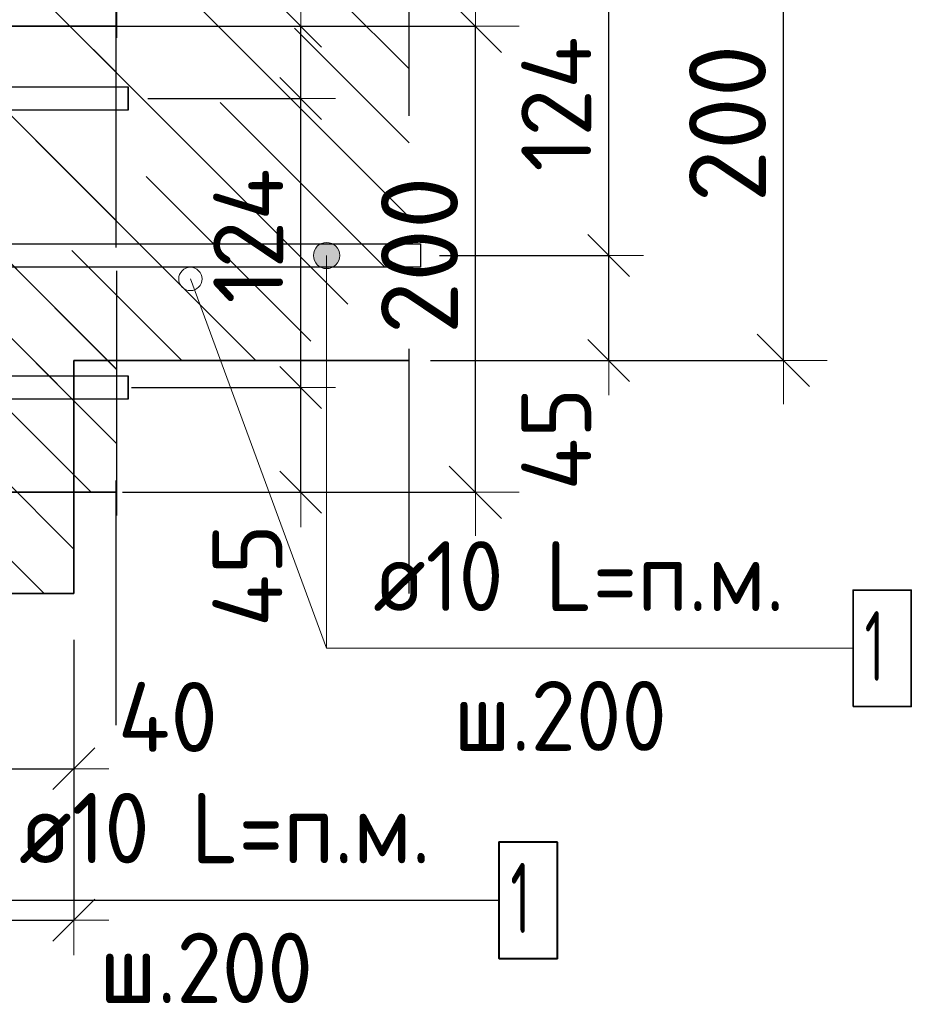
# Model space of a CAD drawing. Header units: metres. Extents: x -38 to 97, y -15 to 21.
# Tile 116 of 230: x 72.521 to 72.904, y 5.187 to 5.609. Entities that reach past the tile are written whole.
import ezdxf

# ---------------------------------------------------------------- set-up
doc = ezdxf.new("R2010")
doc.units = ezdxf.units.M
doc.header["$PDMODE"] = 65
doc.linetypes.add('______4', pattern=[0.135, 0.105, -0.03])
for name, color, linetype, lineweight in [('XR$3$Арм. стержнями нижней зоны', 180, 'Continuous', 35), ('XR$3$Арм.стержн. Арматура края', 96, 'Continuous', 35), ('XR$3$Размерная линия (1)', 7, 'Continuous', 13), ('XR$3$Размерная линия_ общее', 7, 'Continuous', 13), ('XR$4$Арм. стержнями верхней зоны', 180, 'Continuous', 35), ('XR$4$Арм. стержнями нижней зоны', 180, 'Continuous', 35), ('XR$4$Арм.стержн. Арматура края', 96, 'Continuous', 35), ('XR$4$Размерная линия (1)', 7, 'Continuous', 13), ('XR$4$Размерная линия_ общее', 7, 'Continuous', 13), ('XR$6$Арм. стержнями верхней зоны', 180, 'Continuous', 35), ('XR$6$Арм. стержнями нижней зоны', 180, 'Continuous', 35), ('XR$6$Арм.стержн. Арматура края', 96, 'Continuous', 35), ('XR$6$Размерная линия (1)', 7, 'Continuous', 13), ('XR$6$Размерная линия_ общее', 7, 'Continuous', 13)]:
    doc.layers.add(name, color=color, linetype=linetype, lineweight=lineweight)
doc.styles.add('ISOCPEUR', font='txt')
doc.dimstyles.new('DIMSTYLE_12', dxfattribs={"dimtxt": 0.03, "dimasz": 0.03, "dimexe": 0, "dimexo": 0, "dimgap": 0.015, "dimtad": 2, "dimdec": 0, "dimlfac": 1000, "dimrnd": 1, "dimzin": 12, "dimdsep": 46, "dimtxsty": 'ISOCPEUR', "dimblk1": 'ALL_ML_STRICH', "dimblk2": 'ALL_ML_STRICH', "dimsah": 1, "dimcen": 0, "dimclrd": 7, "dimclre": 256, "dimclrt": 7, "dimadec": 0, "dimazin": 0, "dimtfac": 1, "dimtdec": 0, "dimtix": 1, "dimtmove": 2, "dimatfit": 3, "dimfxl": 0, "dimtzin": 0, "dimlwd": 0, "dimlwe": -3, "dimarcsym": 0})
doc.dimstyles.new('DIMSTYLE_14', dxfattribs={"dimtxt": 0.03, "dimasz": 0.03, "dimexe": 0, "dimexo": 0, "dimgap": 0.015, "dimtad": 2, "dimdec": 0, "dimlfac": 1000, "dimrnd": 1, "dimzin": 12, "dimdsep": 46, "dimtxsty": 'ISOCPEUR', "dimblk1": 'ALL_ML_STRICH', "dimblk2": 'ALL_ML_STRICH', "dimsah": 1, "dimcen": 0, "dimclrd": 7, "dimclre": 256, "dimclrt": 7, "dimadec": 0, "dimazin": 0, "dimtfac": 1, "dimtdec": 0, "dimtix": 1, "dimtmove": 2, "dimatfit": 3, "dimfxl": 0, "dimtvp": 1.2, "dimtzin": 0, "dimlwd": 0, "dimlwe": -3, "dimarcsym": 0})
doc.dimstyles.new('DIMSTYLE_8', dxfattribs={"dimtxt": 0.033, "dimasz": 0.0375, "dimexe": 0, "dimexo": 0, "dimgap": 0.0165, "dimtad": 2, "dimdec": 0, "dimlfac": 1000, "dimrnd": 1, "dimzin": 12, "dimdsep": 46, "dimtxsty": 'ISOCPEUR', "dimblk1": 'ALL_ML_STRICH', "dimblk2": 'ALL_ML_STRICH', "dimsah": 1, "dimcen": 0, "dimclrd": 7, "dimclre": 256, "dimclrt": 7, "dimadec": 0, "dimazin": 0, "dimtfac": 1, "dimtdec": 0, "dimtix": 1, "dimtmove": 2, "dimatfit": 3, "dimfxl": 0, "dimtzin": 0, "dimlwd": 0, "dimlwe": -3, "dimarcsym": 0})
pattern_1 = [(135, (0, 0), (-0.031819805, -0.031819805), [0.4, -0.05, 0, -0.05]), (135, (-0.01591, -0.01591), (-0.031819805, -0.031819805), [0.8, -0.1, 0.1, -0.1])]

# ---------------------------------------------------------------- blocks, each defined once
blk = doc.blocks.new('ALL_ML_STRICH')
at = {"color": 0, "linetype": 'ByBlock', "lineweight": -2}
for p, q in [((0, -0.5), (0, 0.5)), ((-0.3, -0.3), (0.3, 0.3)), ((-1, 0), (0.5, 0))]:
    blk.add_line(p, q, dxfattribs=at)
blk = doc.blocks.new('*D78')
at = {"layer": 'DEFPOINTS', "color": 7, "linetype": 'Continuous', "lineweight": 13, "transparency": 33554687}
for p in [(72.29474, 5.36307), (72.5447, 5.36307), (72.29474, 5.22283)]:
    blk.add_point(p, dxfattribs=at)
at = {"layer": 'XR$3$Размерная линия (1)', "color": 9, "linetype": 'Continuous', "lineweight": -2, "true_color": 0xc7c7c7, "transparency": 33554687}
for p, q in [((72.29474, 5.34307), (72.29474, 5.22283)), ((72.5447, 5.34307), (72.5447, 5.22283))]:
    blk.add_line(p, q, dxfattribs=at)
at = {"layer": 'XR$3$Размерная линия (1)', "color": 7, "linetype": 'Continuous', "lineweight": -2, "transparency": 33554687}
blk.add_line((72.29474, 5.22283), (72.5447, 5.22283), dxfattribs=at)
at = {"layer": 'XR$3$Размерная линия (1)', "color": 7, "linetype": 'Continuous', "lineweight": 13, "transparency": 33554687, "xscale": 0.03, "yscale": 0.03, "zscale": 0.03, "rotation": 180}
blk.add_blockref('ALL_ML_STRICH', (72.29474, 5.22283), dxfattribs=at)
at = {"layer": 'XR$3$Размерная линия (1)', "color": 7, "linetype": 'Continuous', "lineweight": 13, "transparency": 33554687, "xscale": 0.03, "yscale": 0.03, "zscale": 0.03}
blk.add_blockref('ALL_ML_STRICH', (72.5447, 5.22283), dxfattribs=at)
at = {"layer": 'XR$3$Размерная линия (1)', "color": 7, "linetype": 'Continuous', "lineweight": 13, "transparency": 33554687, "insert": (72.42122, 5.24533), "char_height": 0.03, "width": 0.09, "attachment_point": 5, "style": 'ISOCPEUR'}
blk.add_mtext('\\A1;{250}', dxfattribs=at)
blk = doc.blocks.new('*D85')
at = {"layer": 'DEFPOINTS', "color": 7, "linetype": 'Continuous', "lineweight": 13, "transparency": 33554687}
for p in [(72.50474, 5.40307), (72.5447, 5.36307), (72.50474, 5.28783)]:
    blk.add_point(p, dxfattribs=at)
at = {"layer": 'XR$3$Размерная линия (1)', "color": 9, "linetype": 'Continuous', "lineweight": -2, "true_color": 0xc7c7c7, "transparency": 33554687}
for p, q in [((72.50474, 5.38307), (72.50474, 5.28783)), ((72.5447, 5.34307), (72.5447, 5.28783))]:
    blk.add_line(p, q, dxfattribs=at)
at = {"layer": 'XR$3$Размерная линия (1)', "color": 7, "linetype": 'Continuous', "lineweight": -2, "transparency": 33554687}
blk.add_line((72.50474, 5.28783), (72.5447, 5.28783), dxfattribs=at)
at = {"layer": 'XR$3$Размерная линия (1)', "color": 7, "linetype": 'Continuous', "lineweight": 13, "transparency": 33554687, "xscale": 0.03, "yscale": 0.03, "zscale": 0.03, "rotation": 180}
blk.add_blockref('ALL_ML_STRICH', (72.50474, 5.28783), dxfattribs=at)
at = {"layer": 'XR$3$Размерная линия (1)', "color": 7, "linetype": 'Continuous', "lineweight": 13, "transparency": 33554687, "xscale": 0.03, "yscale": 0.03, "zscale": 0.03}
blk.add_blockref('ALL_ML_STRICH', (72.5447, 5.28783), dxfattribs=at)
at = {"layer": 'XR$3$Размерная линия (1)', "color": 7, "linetype": 'Continuous', "lineweight": 13, "transparency": 33554687, "insert": (72.58504, 5.31003), "char_height": 0.03, "width": 0.06, "attachment_point": 5, "style": 'ISOCPEUR'}
blk.add_mtext('\\A1;{40}', dxfattribs=at)
blk = doc.blocks.new('*D86')
at = {"layer": 'DEFPOINTS', "color": 7, "linetype": 'Continuous', "lineweight": 13, "transparency": 33554687}
for p in [(72.67772, 5.66307), (72.67772, 5.46307), (72.84927, 5.46307)]:
    blk.add_point(p, dxfattribs=at)
at = {"layer": 'XR$3$Размерная линия_ общее', "color": 253, "linetype": 'Continuous', "lineweight": -2, "true_color": 0xa0a0a0, "transparency": 33554687}
for p, q in [((72.69772, 5.66307), (72.84927, 5.66307)), ((72.69772, 5.46307), (72.84927, 5.46307))]:
    blk.add_line(p, q, dxfattribs=at)
at = {"layer": 'XR$3$Размерная линия_ общее', "color": 7, "linetype": 'Continuous', "lineweight": -2, "transparency": 33554687}
blk.add_line((72.84927, 5.46307), (72.84927, 5.66307), dxfattribs=at)
at = {"layer": 'XR$3$Размерная линия_ общее', "color": 7, "linetype": 'Continuous', "lineweight": 13, "transparency": 33554687, "xscale": 0.0375, "yscale": 0.0375, "zscale": 0.0375}
for p, rotation in [((72.84927, 5.66307), 90), ((72.84927, 5.46307), 270)]:
    blk.add_blockref('ALL_ML_STRICH', p, dxfattribs=dict(at, rotation=rotation))
at = {"layer": 'XR$3$Размерная линия_ общее', "color": 7, "linetype": 'Continuous', "lineweight": 13, "transparency": 33554687, "insert": (72.82527, 5.56472), "char_height": 0.033, "width": 0.099, "attachment_point": 5, "rotation": 90, "style": 'ISOCPEUR'}
blk.add_mtext('\\A1;{200}', dxfattribs=at)
blk = doc.blocks.new('*D207')
at = {"layer": 'DEFPOINTS', "color": 7, "linetype": 'Continuous', "lineweight": 13, "transparency": 33554687}
for p in [(72.6816, 5.50807), (72.69445, 5.46307), (72.77427, 5.46307)]:
    blk.add_point(p, dxfattribs=at)
at = {"layer": 'XR$3$Размерная линия (1)', "color": 9, "linetype": 'Continuous', "lineweight": -2, "true_color": 0xc7c7c7, "transparency": 33554687}
for p, q in [((72.7016, 5.50807), (72.77427, 5.50807)), ((72.71445, 5.46307), (72.77427, 5.46307))]:
    blk.add_line(p, q, dxfattribs=at)
at = {"layer": 'XR$3$Размерная линия (1)', "color": 7, "linetype": 'Continuous', "lineweight": -2, "transparency": 33554687}
blk.add_line((72.77427, 5.46307), (72.77427, 5.50807), dxfattribs=at)
at = {"layer": 'XR$3$Размерная линия (1)', "color": 7, "linetype": 'Continuous', "lineweight": 13, "transparency": 33554687, "xscale": 0.03, "yscale": 0.03, "zscale": 0.03}
for p, rotation in [((72.77427, 5.50807), 90), ((72.77427, 5.46307), 270)]:
    blk.add_blockref('ALL_ML_STRICH', p, dxfattribs=dict(at, rotation=rotation))
at = {"layer": 'XR$3$Размерная линия (1)', "color": 7, "linetype": 'Continuous', "lineweight": 13, "transparency": 33554687, "insert": (72.75176, 5.42931), "char_height": 0.03, "width": 0.06, "attachment_point": 5, "rotation": 90, "style": 'ISOCPEUR'}
blk.add_mtext('\\A1;{45}', dxfattribs=at)
blk = doc.blocks.new('*D208')
at = {"layer": 'DEFPOINTS', "color": 7, "linetype": 'Continuous', "lineweight": 13, "transparency": 33554687}
for p in [(72.68263, 5.63207), (72.6816, 5.50807), (72.77427, 5.50807)]:
    blk.add_point(p, dxfattribs=at)
at = {"layer": 'XR$3$Размерная линия (1)', "color": 9, "linetype": 'Continuous', "lineweight": -2, "true_color": 0xc7c7c7, "transparency": 33554687}
for p, q in [((72.70263, 5.63207), (72.77427, 5.63207)), ((72.7016, 5.50807), (72.77427, 5.50807))]:
    blk.add_line(p, q, dxfattribs=at)
at = {"layer": 'XR$3$Размерная линия (1)', "color": 7, "linetype": 'Continuous', "lineweight": -2, "transparency": 33554687}
blk.add_line((72.77427, 5.50807), (72.77427, 5.63207), dxfattribs=at)
at = {"layer": 'XR$3$Размерная линия (1)', "color": 7, "linetype": 'Continuous', "lineweight": 13, "transparency": 33554687, "xscale": 0.03, "yscale": 0.03, "zscale": 0.03}
for p, rotation in [((72.77427, 5.63207), 90), ((72.77427, 5.50807), 270)]:
    blk.add_blockref('ALL_ML_STRICH', p, dxfattribs=dict(at, rotation=rotation))
at = {"layer": 'XR$3$Размерная линия (1)', "color": 7, "linetype": 'Continuous', "lineweight": 13, "transparency": 33554687, "insert": (72.75177, 5.57307), "char_height": 0.03, "width": 0.09, "attachment_point": 5, "rotation": 90, "style": 'ISOCPEUR'}
blk.add_mtext('\\A1;{124}', dxfattribs=at)
blk = doc.blocks.new('*D394')
at = {"layer": 'DEFPOINTS', "color": 7, "linetype": 'Continuous', "lineweight": 13, "transparency": 33554687}
for p in [(72.5455, 5.60648), (72.5455, 5.40648), (72.71705, 5.40648)]:
    blk.add_point(p, dxfattribs=at)
at = {"layer": 'XR$4$Размерная линия_ общее', "color": 253, "linetype": 'Continuous', "lineweight": -2, "true_color": 0xa0a0a0, "transparency": 33554687}
for p, q in [((72.5655, 5.60648), (72.71705, 5.60648)), ((72.5655, 5.40648), (72.71705, 5.40648))]:
    blk.add_line(p, q, dxfattribs=at)
at = {"layer": 'XR$4$Размерная линия_ общее', "color": 7, "linetype": 'Continuous', "lineweight": -2, "transparency": 33554687}
blk.add_line((72.71705, 5.40648), (72.71705, 5.60648), dxfattribs=at)
at = {"layer": 'XR$4$Размерная линия_ общее', "color": 7, "linetype": 'Continuous', "lineweight": 13, "transparency": 33554687, "xscale": 0.0375, "yscale": 0.0375, "zscale": 0.0375}
for p, rotation in [((72.71705, 5.60648), 90), ((72.71705, 5.40648), 270)]:
    blk.add_blockref('ALL_ML_STRICH', p, dxfattribs=dict(at, rotation=rotation))
at = {"layer": 'XR$4$Размерная линия_ общее', "color": 7, "linetype": 'Continuous', "lineweight": 13, "transparency": 33554687, "insert": (72.69305, 5.50813), "char_height": 0.033, "width": 0.099, "attachment_point": 5, "rotation": 90, "style": 'ISOCPEUR'}
blk.add_mtext('\\A1;{200}', dxfattribs=at)
blk = doc.blocks.new('*D496')
at = {"layer": 'DEFPOINTS', "color": 7, "linetype": 'Continuous', "lineweight": 13, "transparency": 33554687}
for p in [(72.54939, 5.45148), (72.56224, 5.40648), (72.64205, 5.40648)]:
    blk.add_point(p, dxfattribs=at)
at = {"layer": 'XR$4$Размерная линия (1)', "color": 9, "linetype": 'Continuous', "lineweight": -2, "true_color": 0xc7c7c7, "transparency": 33554687}
for p, q in [((72.56939, 5.45148), (72.64205, 5.45148)), ((72.58224, 5.40648), (72.64205, 5.40648))]:
    blk.add_line(p, q, dxfattribs=at)
at = {"layer": 'XR$4$Размерная линия (1)', "color": 7, "linetype": 'Continuous', "lineweight": -2, "transparency": 33554687}
blk.add_line((72.64205, 5.40648), (72.64205, 5.45148), dxfattribs=at)
at = {"layer": 'XR$4$Размерная линия (1)', "color": 7, "linetype": 'Continuous', "lineweight": 13, "transparency": 33554687, "xscale": 0.03, "yscale": 0.03, "zscale": 0.03}
for p, rotation in [((72.64205, 5.45148), 90), ((72.64205, 5.40648), 270)]:
    blk.add_blockref('ALL_ML_STRICH', p, dxfattribs=dict(at, rotation=rotation))
at = {"layer": 'XR$4$Размерная линия (1)', "color": 7, "linetype": 'Continuous', "lineweight": 13, "transparency": 33554687, "insert": (72.61919, 5.37074), "char_height": 0.03, "width": 0.06, "attachment_point": 5, "rotation": 90, "style": 'ISOCPEUR'}
blk.add_mtext('\\A1;{45}', dxfattribs=at)
blk = doc.blocks.new('*D497')
at = {"layer": 'DEFPOINTS', "color": 7, "linetype": 'Continuous', "lineweight": 13, "transparency": 33554687}
for p in [(72.55641, 5.57548), (72.54939, 5.45148), (72.64205, 5.45148)]:
    blk.add_point(p, dxfattribs=at)
at = {"layer": 'XR$4$Размерная линия (1)', "color": 9, "linetype": 'Continuous', "lineweight": -2, "true_color": 0xc7c7c7, "transparency": 33554687}
for p, q in [((72.57641, 5.57548), (72.64205, 5.57548)), ((72.56939, 5.45148), (72.64205, 5.45148))]:
    blk.add_line(p, q, dxfattribs=at)
at = {"layer": 'XR$4$Размерная линия (1)', "color": 7, "linetype": 'Continuous', "lineweight": -2, "transparency": 33554687}
blk.add_line((72.64205, 5.45148), (72.64205, 5.57548), dxfattribs=at)
at = {"layer": 'XR$4$Размерная линия (1)', "color": 7, "linetype": 'Continuous', "lineweight": 13, "transparency": 33554687, "xscale": 0.03, "yscale": 0.03, "zscale": 0.03}
for p, rotation in [((72.64205, 5.57548), 90), ((72.64205, 5.45148), 270)]:
    blk.add_blockref('ALL_ML_STRICH', p, dxfattribs=dict(at, rotation=rotation))
at = {"layer": 'XR$4$Размерная линия (1)', "color": 7, "linetype": 'Continuous', "lineweight": 13, "transparency": 33554687, "insert": (72.61955, 5.51648), "char_height": 0.03, "width": 0.09, "attachment_point": 5, "rotation": 90, "style": 'ISOCPEUR'}
blk.add_mtext('\\A1;{124}', dxfattribs=at)
blk = doc.blocks.new('*D498')
at = {"layer": 'DEFPOINTS', "color": 7, "linetype": 'Continuous', "lineweight": 13, "transparency": 33554687}
for p in [(72.53854, 5.60648), (72.55641, 5.57548), (72.64205, 5.57548)]:
    blk.add_point(p, dxfattribs=at)
at = {"layer": 'XR$4$Размерная линия (1)', "color": 9, "linetype": 'Continuous', "lineweight": -2, "true_color": 0xc7c7c7, "transparency": 33554687}
for p, q in [((72.55854, 5.60648), (72.64205, 5.60648)), ((72.57641, 5.57548), (72.64205, 5.57548))]:
    blk.add_line(p, q, dxfattribs=at)
at = {"layer": 'XR$4$Размерная линия (1)', "color": 7, "linetype": 'Continuous', "lineweight": -2, "transparency": 33554687}
blk.add_line((72.64205, 5.57548), (72.64205, 5.60648), dxfattribs=at)
at = {"layer": 'XR$4$Размерная линия (1)', "color": 7, "linetype": 'Continuous', "lineweight": 13, "transparency": 33554687, "xscale": 0.03, "yscale": 0.03, "zscale": 0.03}
for p, rotation in [((72.64205, 5.60648), 90), ((72.64205, 5.57548), 270)]:
    blk.add_blockref('ALL_ML_STRICH', p, dxfattribs=dict(at, rotation=rotation))
at = {"layer": 'XR$4$Размерная линия (1)', "color": 7, "linetype": 'Continuous', "lineweight": 13, "transparency": 33554687, "insert": (72.61931, 5.65377), "char_height": 0.03, "width": 0.06, "attachment_point": 5, "rotation": 90, "style": 'ISOCPEUR'}
blk.add_mtext('\\A1;{31}', dxfattribs=at)
blk = doc.blocks.new('*D794')
at = {"layer": 'DEFPOINTS', "color": 7, "linetype": 'Continuous', "lineweight": 13, "transparency": 33554687}
for p in [(72.5455, 5.60648), (72.5455, 5.40648), (72.71705, 5.40648)]:
    blk.add_point(p, dxfattribs=at)
at = {"layer": 'XR$6$Размерная линия_ общее', "color": 253, "linetype": 'Continuous', "lineweight": -2, "true_color": 0xa0a0a0, "transparency": 33554687}
for p, q in [((72.5655, 5.60648), (72.71705, 5.60648)), ((72.5655, 5.40648), (72.71705, 5.40648))]:
    blk.add_line(p, q, dxfattribs=at)
at = {"layer": 'XR$6$Размерная линия_ общее', "color": 7, "linetype": 'Continuous', "lineweight": -2, "transparency": 33554687}
blk.add_line((72.71705, 5.40648), (72.71705, 5.60648), dxfattribs=at)
at = {"layer": 'XR$6$Размерная линия_ общее', "color": 7, "linetype": 'Continuous', "lineweight": 13, "transparency": 33554687, "xscale": 0.0375, "yscale": 0.0375, "zscale": 0.0375}
for p, rotation in [((72.71705, 5.60648), 90), ((72.71705, 5.40648), 270)]:
    blk.add_blockref('ALL_ML_STRICH', p, dxfattribs=dict(at, rotation=rotation))
at = {"layer": 'XR$6$Размерная линия_ общее', "color": 7, "linetype": 'Continuous', "lineweight": 13, "transparency": 33554687, "insert": (72.69305, 5.50813), "char_height": 0.033, "width": 0.099, "attachment_point": 5, "rotation": 90, "style": 'ISOCPEUR'}
blk.add_mtext('\\A1;{200}', dxfattribs=at)
blk = doc.blocks.new('*D955')
at = {"layer": 'DEFPOINTS', "color": 7, "linetype": 'Continuous', "lineweight": 13, "transparency": 33554687}
for p in [(72.54939, 5.45148), (72.56224, 5.40648), (72.64205, 5.40648)]:
    blk.add_point(p, dxfattribs=at)
at = {"layer": 'XR$6$Размерная линия (1)', "color": 9, "linetype": 'Continuous', "lineweight": -2, "true_color": 0xc7c7c7, "transparency": 33554687}
for p, q in [((72.56939, 5.45148), (72.64205, 5.45148)), ((72.58224, 5.40648), (72.64205, 5.40648))]:
    blk.add_line(p, q, dxfattribs=at)
at = {"layer": 'XR$6$Размерная линия (1)', "color": 7, "linetype": 'Continuous', "lineweight": -2, "transparency": 33554687}
blk.add_line((72.64205, 5.40648), (72.64205, 5.45148), dxfattribs=at)
at = {"layer": 'XR$6$Размерная линия (1)', "color": 7, "linetype": 'Continuous', "lineweight": 13, "transparency": 33554687, "xscale": 0.03, "yscale": 0.03, "zscale": 0.03}
for p, rotation in [((72.64205, 5.45148), 90), ((72.64205, 5.40648), 270)]:
    blk.add_blockref('ALL_ML_STRICH', p, dxfattribs=dict(at, rotation=rotation))
at = {"layer": 'XR$6$Размерная линия (1)', "color": 7, "linetype": 'Continuous', "lineweight": 13, "transparency": 33554687, "insert": (72.61919, 5.37074), "char_height": 0.03, "width": 0.06, "attachment_point": 5, "rotation": 90, "style": 'ISOCPEUR'}
blk.add_mtext('\\A1;{45}', dxfattribs=at)
blk = doc.blocks.new('*D956')
at = {"layer": 'DEFPOINTS', "color": 7, "linetype": 'Continuous', "lineweight": 13, "transparency": 33554687}
for p in [(72.55641, 5.57548), (72.54939, 5.45148), (72.64205, 5.45148)]:
    blk.add_point(p, dxfattribs=at)
at = {"layer": 'XR$6$Размерная линия (1)', "color": 9, "linetype": 'Continuous', "lineweight": -2, "true_color": 0xc7c7c7, "transparency": 33554687}
for p, q in [((72.57641, 5.57548), (72.64205, 5.57548)), ((72.56939, 5.45148), (72.64205, 5.45148))]:
    blk.add_line(p, q, dxfattribs=at)
at = {"layer": 'XR$6$Размерная линия (1)', "color": 7, "linetype": 'Continuous', "lineweight": -2, "transparency": 33554687}
blk.add_line((72.64205, 5.45148), (72.64205, 5.57548), dxfattribs=at)
at = {"layer": 'XR$6$Размерная линия (1)', "color": 7, "linetype": 'Continuous', "lineweight": 13, "transparency": 33554687, "xscale": 0.03, "yscale": 0.03, "zscale": 0.03}
for p, rotation in [((72.64205, 5.57548), 90), ((72.64205, 5.45148), 270)]:
    blk.add_blockref('ALL_ML_STRICH', p, dxfattribs=dict(at, rotation=rotation))
at = {"layer": 'XR$6$Размерная линия (1)', "color": 7, "linetype": 'Continuous', "lineweight": 13, "transparency": 33554687, "insert": (72.61955, 5.51648), "char_height": 0.03, "width": 0.09, "attachment_point": 5, "rotation": 90, "style": 'ISOCPEUR'}
blk.add_mtext('\\A1;{124}', dxfattribs=at)
blk = doc.blocks.new('*D957')
at = {"layer": 'DEFPOINTS', "color": 7, "linetype": 'Continuous', "lineweight": 13, "transparency": 33554687}
for p in [(72.53854, 5.60648), (72.55641, 5.57548), (72.64205, 5.57548)]:
    blk.add_point(p, dxfattribs=at)
at = {"layer": 'XR$6$Размерная линия (1)', "color": 9, "linetype": 'Continuous', "lineweight": -2, "true_color": 0xc7c7c7, "transparency": 33554687}
for p, q in [((72.55854, 5.60648), (72.64205, 5.60648)), ((72.57641, 5.57548), (72.64205, 5.57548))]:
    blk.add_line(p, q, dxfattribs=at)
at = {"layer": 'XR$6$Размерная линия (1)', "color": 7, "linetype": 'Continuous', "lineweight": -2, "transparency": 33554687}
blk.add_line((72.64205, 5.57548), (72.64205, 5.60648), dxfattribs=at)
at = {"layer": 'XR$6$Размерная линия (1)', "color": 7, "linetype": 'Continuous', "lineweight": 13, "transparency": 33554687, "xscale": 0.03, "yscale": 0.03, "zscale": 0.03}
for p, rotation in [((72.64205, 5.60648), 90), ((72.64205, 5.57548), 270)]:
    blk.add_blockref('ALL_ML_STRICH', p, dxfattribs=dict(at, rotation=rotation))
at = {"layer": 'XR$6$Размерная линия (1)', "color": 7, "linetype": 'Continuous', "lineweight": 13, "transparency": 33554687, "insert": (72.61931, 5.65377), "char_height": 0.03, "width": 0.06, "attachment_point": 5, "rotation": 90, "style": 'ISOCPEUR'}
blk.add_mtext('\\A1;{31}', dxfattribs=at)

msp = doc.modelspace()

# ---------------------------------------------------------------- hatches: boundary and pattern name
at = {"linetype": 'Continuous', "lineweight": 25, "transparency": 33554687}
h = msp.add_hatch(dxfattribs=at)
h.set_pattern_fill('__________540', scale=0.015, style=0, pattern_type=2)
h.set_pattern_definition(pattern_1)
h.paths.add_polyline_path([(72.5447, 5.66307), (72.2947, 5.66307), (72.2947, 5.36307), (72.5447, 5.36307)], flags=0)
h = msp.add_hatch(dxfattribs=at)
h.set_pattern_fill('__________540', scale=0.015, style=0, pattern_type=2)
h.set_pattern_definition(pattern_1)
h.paths.add_polyline_path([(72.5447, 5.66307), (72.5447, 5.46307), (72.68855, 5.46307), (72.68855, 5.66307)], flags=0)
at = {"linetype": 'Continuous', "lineweight": 13, "transparency": 33554687}
h = msp.add_hatch(dxfattribs=at)
h.set_pattern_fill('__________540', scale=0.015, style=0, pattern_type=2)
h.set_pattern_definition(pattern_1)
h.paths.add_polyline_path([(72.38074, 5.60648), (72.38074, 5.40648), (72.56291, 5.40648), (72.56291, 5.60648)], flags=0)
h = msp.add_hatch(dxfattribs=at)
h.set_pattern_fill('__________540', scale=0.015, style=0, pattern_type=2)
h.set_pattern_definition(pattern_1)
h.paths.add_polyline_path([(72.38078, 5.60648), (72.38078, 5.40648), (72.56295, 5.40648), (72.56295, 5.60648)], flags=0)
at = {"layer": 'XR$3$Арм. стержнями нижней зоны', "linetype": 'Continuous', "lineweight": 13, "transparency": 33554687}
for points in [[(72.64755, 5.50807), (72.6588, 5.50807), (72.65801, 5.51088)], [(72.64755, 5.50807), (72.65801, 5.51088), (72.64833, 5.51088)], [(72.64833, 5.51088), (72.65801, 5.51088), (72.65598, 5.5129)], [(72.64833, 5.51088), (72.65598, 5.5129), (72.65036, 5.5129)], [(72.65036, 5.5129), (72.65598, 5.5129), (72.65317, 5.51369)], [(72.64833, 5.50525), (72.6588, 5.50807), (72.64755, 5.50807)], [(72.64833, 5.50525), (72.65801, 5.50525), (72.6588, 5.50807)], [(72.65036, 5.50323), (72.65801, 5.50525), (72.64833, 5.50525)], [(72.65036, 5.50323), (72.65598, 5.50323), (72.65801, 5.50525)], [(72.65598, 5.50323), (72.65036, 5.50323), (72.65317, 5.50244)]]:
    msp.add_hatch(color=7, dxfattribs=at).paths.add_polyline_path(points)

# ---------------------------------------------------------------- linework, layer by layer
at = {"color": 7, "linetype": '______4', "lineweight": 25, "transparency": 33554687}
for p, q in [((72.68855, 5.36307), (72.68855, 5.76307)), ((72.56291, 5.30648), (72.56291, 5.70648)), ((72.56295, 5.70648), (72.56295, 5.30648))]:
    msp.add_line(p, q, dxfattribs=at)
at = {"color": 7, "linetype": 'Continuous', "lineweight": 35, "transparency": 33554687}
for p, q in [((72.56291, 5.60648), (72.38074, 5.60648)), ((72.56295, 5.60648), (72.38078, 5.60648)), ((72.5447, 5.46307), (72.68855, 5.46307)), ((72.5447, 5.36307), (72.5447, 5.46307)), ((72.38074, 5.40648), (72.56291, 5.40648)), ((72.38078, 5.40648), (72.56295, 5.40648)), ((72.2947, 5.36307), (72.5447, 5.36307))]:
    msp.add_line(p, q, dxfattribs=at)
at = {"color": 7, "linetype": 'Continuous', "lineweight": 13, "transparency": 33554687}
msp.add_line((72.5947, 5.49802), (72.65317, 5.33949), dxfattribs=at)
msp.add_circle((72.5947, 5.49802), 0.005, dxfattribs=at)
at = {"layer": 'XR$3$Арм. стержнями нижней зоны', "color": 7, "linetype": 'Continuous', "lineweight": 13, "transparency": 33554687}
for p, q in [((72.65317, 5.51369), (72.65317, 5.51369)), ((72.64755, 5.50807), (72.64755, 5.50807)), ((72.65317, 5.33949), (72.65317, 5.50807)), ((72.6588, 5.50807), (72.6588, 5.50807)), ((72.65317, 5.50244), (72.65317, 5.50244)), ((72.65317, 5.33949), (72.87917, 5.33949))]:
    msp.add_line(p, q, dxfattribs=at)
at = {"layer": 'XR$3$Арм. стержнями нижней зоны', "color": 4, "linetype": 'Continuous', "lineweight": 25, "transparency": 33554687}
msp.add_lwpolyline([(72.3197, 5.51307), (72.69355, 5.51307), (72.69355, 5.50307), (72.3197, 5.50307), (72.3197, 5.51307)], dxfattribs=at)
at = {"layer": 'XR$3$Арм. стержнями нижней зоны', "color": 7, "linetype": 'Continuous', "lineweight": 35, "transparency": 33554687}
msp.add_lwpolyline([(72.87917, 5.31449), (72.90417, 5.31449), (72.90417, 5.36449), (72.87917, 5.36449), (72.87917, 5.31449)], dxfattribs=at)
at = {"layer": 'XR$3$Арм. стержнями нижней зоны', "color": 7, "linetype": 'Continuous', "lineweight": 13, "transparency": 33554687}
msp.add_circle((72.65317, 5.50807), 0.00563, dxfattribs=at)
at = {"layer": 'XR$3$Арм.стержн. Арматура края', "color": 4, "linetype": 'Continuous', "lineweight": 25, "transparency": 33554687}
msp.add_lwpolyline([(72.35368, 5.51307), (72.69355, 5.51307), (72.69355, 5.50307), (72.35299, 5.50307)], dxfattribs=at)
at = {"layer": 'XR$4$Арм. стержнями верхней зоны', "color": 4, "linetype": 'Continuous', "lineweight": 25, "transparency": 33554687}
msp.add_lwpolyline([(72.15574, 5.58048), (72.56791, 5.58048), (72.56791, 5.57048), (72.15574, 5.57048), (72.15574, 5.58048)], dxfattribs=at)
at = {"layer": 'XR$4$Арм. стержнями нижней зоны', "color": 7, "linetype": 'Continuous', "lineweight": 13, "transparency": 33554687}
msp.add_line((72.50111, 5.23144), (72.72711, 5.23144), dxfattribs=at)
at = {"layer": 'XR$4$Арм. стержнями нижней зоны', "color": 4, "linetype": 'Continuous', "lineweight": 25, "transparency": 33554687}
msp.add_lwpolyline([(72.15574, 5.45648), (72.56791, 5.45648), (72.56791, 5.44648), (72.15574, 5.44648), (72.15574, 5.45648)], dxfattribs=at)
at = {"layer": 'XR$4$Арм. стержнями нижней зоны', "color": 7, "linetype": 'Continuous', "lineweight": 35, "transparency": 33554687}
msp.add_lwpolyline([(72.72711, 5.20644), (72.75211, 5.20644), (72.75211, 5.25644), (72.72711, 5.25644), (72.72711, 5.20644)], dxfattribs=at)
at = {"layer": 'XR$4$Арм.стержн. Арматура края', "color": 4, "linetype": 'Continuous', "lineweight": 25, "transparency": 33554687}
for points in [[(72.1843, 5.58048), (72.56791, 5.58048), (72.56791, 5.57048), (72.185, 5.57048)], [(72.185, 5.45648), (72.56791, 5.45648), (72.56791, 5.44648)], [(72.56791, 5.44648), (72.1843, 5.44648)]]:
    msp.add_lwpolyline(points, dxfattribs=at)
at = {"layer": 'XR$6$Арм. стержнями верхней зоны', "color": 4, "linetype": 'Continuous', "lineweight": 25, "transparency": 33554687}
msp.add_lwpolyline([(72.15578, 5.58048), (72.56795, 5.58048), (72.56795, 5.57048), (72.15578, 5.57048), (72.15578, 5.58048)], dxfattribs=at)
at = {"layer": 'XR$6$Арм. стержнями нижней зоны', "color": 7, "linetype": 'Continuous', "lineweight": 13, "transparency": 33554687}
msp.add_line((72.50124, 5.23124), (72.72724, 5.23124), dxfattribs=at)
at = {"layer": 'XR$6$Арм. стержнями нижней зоны', "color": 4, "linetype": 'Continuous', "lineweight": 25, "transparency": 33554687}
msp.add_lwpolyline([(72.15578, 5.45648), (72.56795, 5.45648), (72.56795, 5.44648), (72.15578, 5.44648), (72.15578, 5.45648)], dxfattribs=at)
at = {"layer": 'XR$6$Арм. стержнями нижней зоны', "color": 7, "linetype": 'Continuous', "lineweight": 35, "transparency": 33554687}
msp.add_lwpolyline([(72.72724, 5.20624), (72.75224, 5.20624), (72.75224, 5.25624), (72.72724, 5.25624), (72.72724, 5.20624)], dxfattribs=at)
at = {"layer": 'XR$6$Арм.стержн. Арматура края', "color": 4, "linetype": 'Continuous', "lineweight": 25, "transparency": 33554687}
for points in [[(72.18434, 5.58048), (72.56795, 5.58048), (72.56795, 5.57048), (72.18503, 5.57048)], [(72.18503, 5.45648), (72.56795, 5.45648), (72.56795, 5.44648)], [(72.56795, 5.44648), (72.18434, 5.44648)]]:
    msp.add_lwpolyline(points, dxfattribs=at)

# ---------------------------------------------------------------- texts
at = {"layer": 'XR$3$Арм. стержнями нижней зоны', "color": 7, "linetype": 'Continuous', "lineweight": 25, "transparency": 33554687, "char_height": 0.03, "attachment_point": 7, "style": 'ISOCPEUR'}
for s, insert, width in [('\\W0.94;ø10 L=п.м.', (72.67317, 5.35549), 0.1999832), ('\\W0.56;1', (72.88417, 5.32549), 0.0233333), ('\\W0.95;ш.200 ', (72.70767, 5.29549), 0.1311996)]:
    msp.add_mtext(s, dxfattribs=dict(at, insert=insert, width=width))
at = {"layer": 'XR$4$Арм. стержнями нижней зоны', "color": 7, "linetype": 'Continuous', "lineweight": 25, "transparency": 33554687, "char_height": 0.03, "attachment_point": 7, "style": 'ISOCPEUR'}
for s, insert, width in [('\\W0.94;ø10 L=п.м.', (72.52111, 5.24744), 0.1999832), ('\\W0.56;1', (72.73211, 5.21744), 0.0233332), ('\\W0.95;ш.200 ', (72.55561, 5.18744), 0.1311997)]:
    msp.add_mtext(s, dxfattribs=dict(at, insert=insert, width=width))
at = {"layer": 'XR$6$Арм. стержнями нижней зоны', "color": 7, "linetype": 'Continuous', "lineweight": 25, "transparency": 33554687, "char_height": 0.03, "attachment_point": 7, "style": 'ISOCPEUR'}
for s, insert, width in [('\\W0.94;ø10 L=п.м.', (72.52124, 5.24724), 0.1999832), ('\\W0.56;1', (72.73224, 5.21724), 0.0233333), ('\\W0.95;ш.200 ', (72.55574, 5.18724), 0.1311996)]:
    msp.add_mtext(s, dxfattribs=dict(at, insert=insert, width=width))

# ---------------------------------------------------------------- dimensions: what is measured, and where the dimension line sits
at = {"layer": 'XR$3$Размерная линия (1)', "color": 7, "linetype": 'Continuous', "lineweight": 13, "transparency": 33554687}
for base, p1, p2, dimstyle, picture, middle in [((72.77427, 5.63207), (72.7016, 5.50807), (72.70263, 5.63207), 'DIMSTYLE_12', '*D208', (72.75177, 5.57307)), ((72.77427, 5.50807), (72.71445, 5.46307), (72.7016, 5.50807), 'DIMSTYLE_14', '*D207', (72.75176, 5.42931))]:
    dim = msp.add_linear_dim(base=base, p1=p1, p2=p2, angle=90, dimstyle=dimstyle, override={"dimpost": '<>', "dimclrd": 7, "dimclre": 9, "dimclrt": 7, "dimlwd": 0, "dimlwe": 65533}, dxfattribs=at)
    dim.commit()
    dim.dimension.update_dxf_attribs({"geometry": picture, "text_midpoint": middle, "dimtype": 160})
for base, p1, dimstyle, picture, middle in [((72.5447, 5.28783), (72.50474, 5.38307), 'DIMSTYLE_14', '*D85', (72.58504, 5.31003)), ((72.5447, 5.22283), (72.29474, 5.34307), 'DIMSTYLE_12', '*D78', (72.42122, 5.24533))]:
    dim = msp.add_linear_dim(base=base, p1=p1, p2=(72.5447, 5.34307), dimstyle=dimstyle, override={"dimpost": '<>', "dimclrd": 7, "dimclre": 9, "dimclrt": 7, "dimlwd": 0, "dimlwe": 65533}, dxfattribs=at)
    dim.commit()
    dim.dimension.update_dxf_attribs({"geometry": picture, "text_midpoint": middle, "dimtype": 160})
at = {"layer": 'XR$3$Размерная линия_ общее', "color": 7, "linetype": 'Continuous', "lineweight": 13, "transparency": 33554687}
dim = msp.add_linear_dim(base=(72.84927, 5.66307), p1=(72.69772, 5.46307), p2=(72.69772, 5.66307), angle=90, dimstyle='DIMSTYLE_8', override={"dimpost": '<>', "dimclrd": 7, "dimclre": 253, "dimclrt": 7, "dimlwd": 0, "dimlwe": 65533}, dxfattribs=at)
dim.commit()
dim.dimension.update_dxf_attribs({"geometry": '*D86', "text_midpoint": (72.82527, 5.56472), "dimtype": 160})
at = {"layer": 'XR$4$Размерная линия (1)', "color": 7, "linetype": 'Continuous', "lineweight": 13, "transparency": 33554687}
for base, p1, p2, dimstyle, picture, middle in [((72.64205, 5.60648), (72.57641, 5.57548), (72.55854, 5.60648), 'DIMSTYLE_14', '*D498', (72.61931, 5.65377)), ((72.64205, 5.57548), (72.56939, 5.45148), (72.57641, 5.57548), 'DIMSTYLE_12', '*D497', (72.61955, 5.51648)), ((72.64205, 5.45148), (72.58224, 5.40648), (72.56939, 5.45148), 'DIMSTYLE_14', '*D496', (72.61919, 5.37074))]:
    dim = msp.add_linear_dim(base=base, p1=p1, p2=p2, angle=90, dimstyle=dimstyle, override={"dimpost": '<>', "dimclrd": 7, "dimclre": 9, "dimclrt": 7, "dimlwd": 0, "dimlwe": 65533}, dxfattribs=at)
    dim.commit()
    dim.dimension.update_dxf_attribs({"geometry": picture, "text_midpoint": middle, "dimtype": 160})
at = {"layer": 'XR$4$Размерная линия_ общее', "color": 7, "linetype": 'Continuous', "lineweight": 13, "transparency": 33554687}
dim = msp.add_linear_dim(base=(72.71705, 5.60648), p1=(72.5655, 5.40648), p2=(72.5655, 5.60648), angle=90, dimstyle='DIMSTYLE_8', override={"dimpost": '<>', "dimclrd": 7, "dimclre": 253, "dimclrt": 7, "dimlwd": 0, "dimlwe": 65533}, dxfattribs=at)
dim.commit()
dim.dimension.update_dxf_attribs({"geometry": '*D394', "text_midpoint": (72.69305, 5.50813), "dimtype": 160})
at = {"layer": 'XR$6$Размерная линия (1)', "color": 7, "linetype": 'Continuous', "lineweight": 13, "transparency": 33554687}
for base, p1, p2, dimstyle, picture, middle in [((72.64205, 5.60648), (72.57641, 5.57548), (72.55854, 5.60648), 'DIMSTYLE_14', '*D957', (72.61931, 5.65377)), ((72.64205, 5.57548), (72.56939, 5.45148), (72.57641, 5.57548), 'DIMSTYLE_12', '*D956', (72.61955, 5.51648)), ((72.64205, 5.45148), (72.58224, 5.40648), (72.56939, 5.45148), 'DIMSTYLE_14', '*D955', (72.61919, 5.37074))]:
    dim = msp.add_linear_dim(base=base, p1=p1, p2=p2, angle=90, dimstyle=dimstyle, override={"dimpost": '<>', "dimclrd": 7, "dimclre": 9, "dimclrt": 7, "dimlwd": 0, "dimlwe": 65533}, dxfattribs=at)
    dim.commit()
    dim.dimension.update_dxf_attribs({"geometry": picture, "text_midpoint": middle, "dimtype": 160})
at = {"layer": 'XR$6$Размерная линия_ общее', "color": 7, "linetype": 'Continuous', "lineweight": 13, "transparency": 33554687}
dim = msp.add_linear_dim(base=(72.71705, 5.60648), p1=(72.5655, 5.40648), p2=(72.5655, 5.60648), angle=90, dimstyle='DIMSTYLE_8', override={"dimpost": '<>', "dimclrd": 7, "dimclre": 253, "dimclrt": 7, "dimlwd": 0, "dimlwe": 65533}, dxfattribs=at)
dim.commit()
dim.dimension.update_dxf_attribs({"geometry": '*D794', "text_midpoint": (72.69305, 5.50813), "dimtype": 160})

doc.saveas('drawing.dxf')
